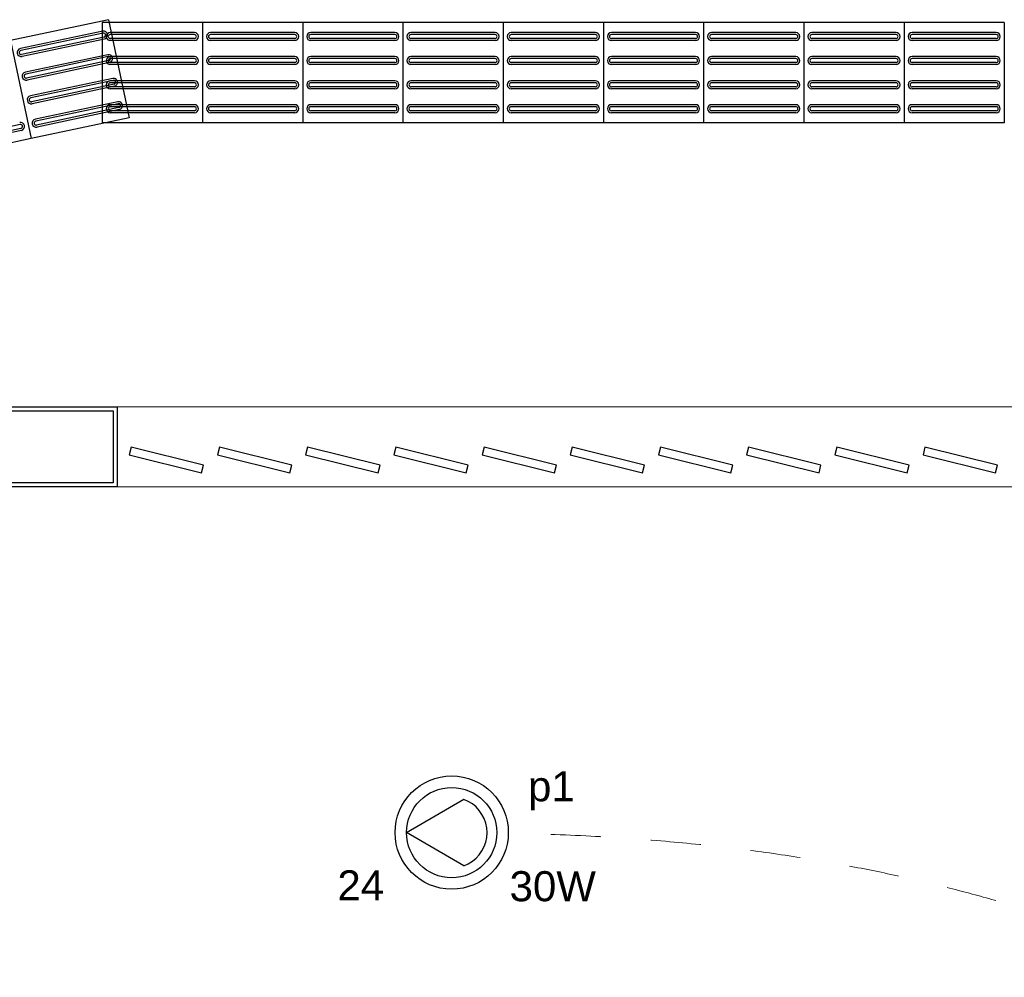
# Model space of a CAD drawing. Header units: feet. Extents: x -18 to 1038, y -110 to 48.
# Tile 27 of 199: x 2.72 to 5.18, y -15.75 to -13.36. Entities that reach past the tile are written whole.
import ezdxf

# ---------------------------------------------------------------- set-up
doc = ezdxf.new("R2010")
doc.units = ezdxf.units.FT
doc.header["$MEASUREMENT"] = 0
doc.linetypes.add('JIS_02_1.2', pattern=[0.25, 0.125, -0.125])
for name, color, linetype, lineweight in [('02', 2, 'Continuous', 20), ('EL-Condutos', 4, 'Continuous', 5), ('Textos', 7, 'Continuous', 5)]:
    doc.layers.add(name, color=color, linetype=linetype, lineweight=lineweight)
for name, color, linetype in [('Arq-parede-alta', 5, 'Continuous'), ('CIV-Piso Tátil', 32, 'Continuous'), ('ESQUADRIAS CORTE', 3, 'Continuous'), ('JANELA', 3, 'Continuous'), ('P-SIMBOL', 5, 'Continuous')]:
    doc.layers.add(name, color=color, linetype=linetype)
doc.styles.add('Arial', font='arial.ttf')

msp = doc.modelspace()

# ---------------------------------------------------------------- linework, layer by layer
at = {"layer": '02', "color": 251}
for p, q in [((2.9628, -14.3294), (8.7628, -14.3294)), ((2.9628, -14.5294), (8.7628, -14.5294))]:
    msp.add_line(p, q, dxfattribs=at)
at = {"layer": 'Arq-parede-alta', "color": 251, "ltscale": 0.03}
msp.add_lwpolyline([(2.6628, -14.3294), (2.9628, -14.3294), (2.9628, -14.5294), (2.6628, -14.5294)], close=True, dxfattribs=at)
at = {"layer": 'CIV-Piso Tátil', "color": 251}
for p, q in [((2.9411, -13.364), (2.6966, -13.4159)), ((3.1755, -13.371), (2.9255, -13.371)), ((2.9255, -13.371), (2.9255, -13.621)), ((2.9411, -13.364), (2.993, -13.6086)), ((3.4255, -13.371), (3.1755, -13.371)), ((3.1755, -13.371), (3.1755, -13.621)), ((3.1755, -13.371), (3.1755, -13.621)), ((3.6755, -13.371), (3.4255, -13.371)), ((3.4255, -13.371), (3.4255, -13.621)), ((3.4255, -13.371), (3.4255, -13.621)), ((3.9255, -13.371), (3.6755, -13.371)), ((3.6755, -13.371), (3.6755, -13.621)), ((3.6755, -13.371), (3.6755, -13.621)), ((3.9255, -13.371), (3.9255, -13.621)), ((4.1755, -13.371), (3.9255, -13.371)), ((3.9255, -13.371), (3.9255, -13.621)), ((4.1755, -13.371), (4.1755, -13.621)), ((4.4255, -13.371), (4.1755, -13.371)), ((4.1755, -13.371), (4.1755, -13.621)), ((4.4255, -13.371), (4.4255, -13.621)), ((4.6755, -13.371), (4.4255, -13.371)), ((4.4255, -13.371), (4.4255, -13.621)), ((4.6755, -13.371), (4.6755, -13.621)), ((4.9255, -13.371), (4.6755, -13.371)), ((4.6755, -13.371), (4.6755, -13.621)), ((4.9255, -13.371), (4.9255, -13.621)), ((5.1755, -13.371), (4.9255, -13.371)), ((4.9255, -13.371), (4.9255, -13.621)), ((5.1755, -13.371), (5.1755, -13.621)), ((2.9268, -13.3926), (2.7213, -13.4362)), ((2.9278, -13.3975), (2.7224, -13.4411)), ((2.9299, -13.4073), (2.7244, -13.4509)), ((3.1555, -13.396), (2.9455, -13.396)), ((3.1555, -13.401), (2.9455, -13.401)), ((3.4055, -13.396), (3.1955, -13.396)), ((3.4055, -13.401), (3.1955, -13.401)), ((3.6555, -13.396), (3.4455, -13.396)), ((3.6555, -13.401), (3.4455, -13.401)), ((3.9055, -13.396), (3.6955, -13.396)), ((3.9055, -13.401), (3.6955, -13.401)), ((4.1555, -13.396), (3.9455, -13.396)), ((4.1555, -13.401), (3.9455, -13.401)), ((4.4055, -13.396), (4.1955, -13.396)), ((4.4055, -13.401), (4.1955, -13.401)), ((4.6555, -13.396), (4.4455, -13.396)), ((4.6555, -13.401), (4.4455, -13.401)), ((4.9055, -13.396), (4.6955, -13.396)), ((4.9055, -13.401), (4.6955, -13.401)), ((5.1555, -13.396), (4.9455, -13.396)), ((5.1555, -13.401), (4.9455, -13.401)), ((2.6966, -13.4159), (2.7484, -13.6605)), ((2.6966, -13.4159), (2.7484, -13.6605)), ((2.9309, -13.4122), (2.7255, -13.4558)), ((3.1555, -13.411), (2.9455, -13.411)), ((3.1555, -13.416), (2.9455, -13.416)), ((3.4055, -13.411), (3.1955, -13.411)), ((3.4055, -13.416), (3.1955, -13.416)), ((3.6555, -13.411), (3.4455, -13.411)), ((3.6555, -13.416), (3.4455, -13.416)), ((3.9055, -13.411), (3.6955, -13.411)), ((3.9055, -13.416), (3.6955, -13.416)), ((4.1555, -13.411), (3.9455, -13.411)), ((4.1555, -13.416), (3.9455, -13.416)), ((4.4055, -13.411), (4.1955, -13.411)), ((4.4055, -13.416), (4.1955, -13.416)), ((4.6555, -13.411), (4.4455, -13.411)), ((4.6555, -13.416), (4.4455, -13.416)), ((4.9055, -13.411), (4.6955, -13.411)), ((4.9055, -13.416), (4.6955, -13.416)), ((5.1555, -13.411), (4.9455, -13.411)), ((5.1555, -13.416), (4.9455, -13.416)), ((2.9392, -13.4513), (2.7338, -13.4949)), ((2.9402, -13.4562), (2.7348, -13.4998)), ((3.1555, -13.456), (2.9455, -13.456)), ((3.4055, -13.456), (3.1955, -13.456)), ((3.6555, -13.456), (3.4455, -13.456)), ((3.9055, -13.456), (3.6955, -13.456)), ((4.1555, -13.456), (3.9455, -13.456)), ((4.4055, -13.456), (4.1955, -13.456)), ((4.6555, -13.456), (4.4455, -13.456)), ((4.9055, -13.456), (4.6955, -13.456)), ((5.1555, -13.456), (4.9455, -13.456)), ((2.9423, -13.466), (2.7369, -13.5096)), ((2.9433, -13.4709), (2.7379, -13.5145)), ((3.1555, -13.461), (2.9455, -13.461)), ((3.1555, -13.471), (2.9455, -13.471)), ((3.1555, -13.476), (2.9455, -13.476)), ((3.4055, -13.461), (3.1955, -13.461)), ((3.4055, -13.471), (3.1955, -13.471)), ((3.4055, -13.476), (3.1955, -13.476)), ((3.6555, -13.461), (3.4455, -13.461)), ((3.6555, -13.471), (3.4455, -13.471)), ((3.6555, -13.476), (3.4455, -13.476)), ((3.9055, -13.461), (3.6955, -13.461)), ((3.9055, -13.471), (3.6955, -13.471)), ((3.9055, -13.476), (3.6955, -13.476)), ((4.1555, -13.461), (3.9455, -13.461)), ((4.1555, -13.471), (3.9455, -13.471)), ((4.1555, -13.476), (3.9455, -13.476)), ((4.4055, -13.461), (4.1955, -13.461)), ((4.4055, -13.471), (4.1955, -13.471)), ((4.4055, -13.476), (4.1955, -13.476)), ((4.6555, -13.461), (4.4455, -13.461)), ((4.6555, -13.471), (4.4455, -13.471)), ((4.6555, -13.476), (4.4455, -13.476)), ((4.9055, -13.461), (4.6955, -13.461)), ((4.9055, -13.471), (4.6955, -13.471)), ((4.9055, -13.476), (4.6955, -13.476)), ((5.1555, -13.461), (4.9455, -13.461)), ((5.1555, -13.471), (4.9455, -13.471)), ((5.1555, -13.476), (4.9455, -13.476)), ((2.9517, -13.5105), (2.7463, -13.5541)), ((2.9528, -13.5154), (2.7474, -13.5589)), ((2.9549, -13.5252), (2.7494, -13.5687)), ((2.9559, -13.5301), (2.7505, -13.5736)), ((3.1555, -13.5165), (2.9455, -13.5165)), ((3.1555, -13.5215), (2.9455, -13.5215)), ((3.1555, -13.5315), (2.9455, -13.5315)), ((3.4055, -13.5165), (3.1955, -13.5165)), ((3.4055, -13.5215), (3.1955, -13.5215)), ((3.4055, -13.5315), (3.1955, -13.5315)), ((3.6555, -13.5165), (3.4455, -13.5165)), ((3.6555, -13.5215), (3.4455, -13.5215)), ((3.6555, -13.5315), (3.4455, -13.5315)), ((3.9055, -13.5165), (3.6955, -13.5165)), ((3.9055, -13.5215), (3.6955, -13.5215)), ((3.9055, -13.5315), (3.6955, -13.5315)), ((4.1555, -13.5165), (3.9455, -13.5165)), ((4.1555, -13.5215), (3.9455, -13.5215)), ((4.1555, -13.5315), (3.9455, -13.5315)), ((4.4055, -13.5165), (4.1955, -13.5165)), ((4.4055, -13.5215), (4.1955, -13.5215)), ((4.4055, -13.5315), (4.1955, -13.5315)), ((4.6555, -13.5165), (4.4455, -13.5165)), ((4.6555, -13.5215), (4.4455, -13.5215)), ((4.6555, -13.5315), (4.4455, -13.5315)), ((4.9055, -13.5165), (4.6955, -13.5165)), ((4.9055, -13.5215), (4.6955, -13.5215)), ((4.9055, -13.5315), (4.6955, -13.5315)), ((5.1555, -13.5165), (4.9455, -13.5165)), ((5.1555, -13.5215), (4.9455, -13.5215)), ((5.1555, -13.5315), (4.9455, -13.5315)), ((3.1555, -13.5365), (2.9455, -13.5365)), ((3.4055, -13.5365), (3.1955, -13.5365)), ((3.6555, -13.5365), (3.4455, -13.5365)), ((3.9055, -13.5365), (3.6955, -13.5365)), ((4.1555, -13.5365), (3.9455, -13.5365)), ((4.4055, -13.5365), (4.1955, -13.5365)), ((4.6555, -13.5365), (4.4455, -13.5365)), ((4.9055, -13.5365), (4.6955, -13.5365)), ((5.1555, -13.5365), (4.9455, -13.5365)), ((2.9641, -13.5687), (2.7587, -13.6123)), ((2.9651, -13.5736), (2.7597, -13.6172)), ((3.1555, -13.576), (2.9455, -13.576)), ((3.1555, -13.581), (2.9455, -13.581)), ((3.4055, -13.576), (3.1955, -13.576)), ((3.4055, -13.581), (3.1955, -13.581)), ((3.6555, -13.576), (3.4455, -13.576)), ((3.6555, -13.581), (3.4455, -13.581)), ((3.9055, -13.576), (3.6955, -13.576)), ((3.9055, -13.581), (3.6955, -13.581)), ((4.1555, -13.576), (3.9455, -13.576)), ((4.1555, -13.581), (3.9455, -13.581)), ((4.4055, -13.576), (4.1955, -13.576)), ((4.4055, -13.581), (4.1955, -13.581)), ((4.6555, -13.576), (4.4455, -13.576)), ((4.6555, -13.581), (4.4455, -13.581)), ((4.9055, -13.576), (4.6955, -13.576)), ((4.9055, -13.581), (4.6955, -13.581)), ((5.1555, -13.576), (4.9455, -13.576)), ((5.1555, -13.581), (4.9455, -13.581)), ((2.9672, -13.5834), (2.7618, -13.627)), ((2.9682, -13.5883), (2.7628, -13.6319)), ((3.1555, -13.591), (2.9455, -13.591)), ((3.1555, -13.596), (2.9455, -13.596)), ((3.4055, -13.591), (3.1955, -13.591)), ((3.4055, -13.596), (3.1955, -13.596)), ((3.6555, -13.591), (3.4455, -13.591)), ((3.6555, -13.596), (3.4455, -13.596)), ((3.9055, -13.591), (3.6955, -13.591)), ((3.9055, -13.596), (3.6955, -13.596)), ((4.1555, -13.591), (3.9455, -13.591)), ((4.1555, -13.596), (3.9455, -13.596)), ((4.4055, -13.591), (4.1955, -13.591)), ((4.4055, -13.596), (4.1955, -13.596)), ((4.6555, -13.591), (4.4455, -13.591)), ((4.6555, -13.596), (4.4455, -13.596)), ((4.9055, -13.591), (4.6955, -13.591)), ((4.9055, -13.596), (4.6955, -13.596)), ((5.1555, -13.591), (4.9455, -13.591)), ((5.1555, -13.596), (4.9455, -13.596)), ((2.7206, -13.6255), (2.5151, -13.669)), ((2.993, -13.6086), (2.7484, -13.6605)), ((3.1755, -13.621), (2.9255, -13.621)), ((3.4255, -13.621), (3.1755, -13.621)), ((3.6755, -13.621), (3.4255, -13.621)), ((3.9255, -13.621), (3.6755, -13.621)), ((4.1755, -13.621), (3.9255, -13.621)), ((4.4255, -13.621), (4.1755, -13.621)), ((4.6755, -13.621), (4.4255, -13.621)), ((4.9255, -13.621), (4.6755, -13.621)), ((5.1755, -13.621), (4.9255, -13.621)), ((2.7226, -13.6353), (2.5172, -13.6788)), ((2.7237, -13.6401), (2.5183, -13.6837)), ((2.7484, -13.6605), (2.5039, -13.7123))]:
    msp.add_line(p, q, dxfattribs=at)
for centre, radius, start, end in [((2.9288, -13.4024), 0.01, 281.9729, 101.9729), ((2.9288, -13.4024), 0.005, 281.9729, 101.9729), ((2.9455, -13.406), 0.01, 90, 270), ((2.9455, -13.406), 0.005, 90, 270), ((3.1555, -13.406), 0.01, 270, 90), ((3.1555, -13.406), 0.005, 270, 90), ((3.1955, -13.406), 0.01, 90, 270), ((3.1955, -13.406), 0.005, 90, 270), ((3.4055, -13.406), 0.01, 270, 90), ((3.4055, -13.406), 0.005, 270, 90), ((3.4455, -13.406), 0.01, 90, 270), ((3.4455, -13.406), 0.005, 90, 270), ((3.6555, -13.406), 0.01, 270, 90), ((3.6555, -13.406), 0.005, 270, 90), ((3.6955, -13.406), 0.01, 90, 270), ((3.6955, -13.406), 0.005, 90, 270), ((3.9055, -13.406), 0.01, 270, 90), ((3.9055, -13.406), 0.005, 270, 90), ((3.9455, -13.406), 0.01, 90, 270), ((3.9455, -13.406), 0.005, 90, 270), ((4.1555, -13.406), 0.01, 270, 90), ((4.1555, -13.406), 0.005, 270, 90), ((4.1955, -13.406), 0.01, 90, 270), ((4.1955, -13.406), 0.005, 90, 270), ((4.4055, -13.406), 0.01, 270, 90), ((4.4055, -13.406), 0.005, 270, 90), ((4.4455, -13.406), 0.01, 90, 270), ((4.4455, -13.406), 0.005, 90, 270), ((4.6555, -13.406), 0.01, 270, 90), ((4.6555, -13.406), 0.005, 270, 90), ((4.6955, -13.406), 0.01, 90, 270), ((4.6955, -13.406), 0.005, 90, 270), ((4.9055, -13.406), 0.01, 270, 90), ((4.9055, -13.406), 0.005, 270, 90), ((4.9455, -13.406), 0.01, 90, 270), ((4.9455, -13.406), 0.005, 90, 270), ((5.1555, -13.406), 0.01, 270, 90), ((5.1555, -13.406), 0.005, 270, 90), ((2.7234, -13.446), 0.01, 101.9729, 281.9729), ((2.7234, -13.446), 0.005, 101.9729, 281.9729), ((2.9455, -13.466), 0.01, 90, 270), ((2.9413, -13.4611), 0.01, 281.9729, 101.9729), ((2.9413, -13.4611), 0.005, 281.9729, 101.9729), ((3.1555, -13.466), 0.01, 270, 90), ((3.1955, -13.466), 0.01, 90, 270), ((3.4055, -13.466), 0.01, 270, 90), ((3.4455, -13.466), 0.01, 90, 270), ((3.6555, -13.466), 0.01, 270, 90), ((3.6955, -13.466), 0.01, 90, 270), ((3.9055, -13.466), 0.01, 270, 90), ((3.9455, -13.466), 0.01, 90, 270), ((4.1555, -13.466), 0.01, 270, 90), ((4.1955, -13.466), 0.01, 90, 270), ((4.4055, -13.466), 0.01, 270, 90), ((4.4455, -13.466), 0.01, 90, 270), ((4.6555, -13.466), 0.01, 270, 90), ((4.6955, -13.466), 0.01, 90, 270), ((4.9055, -13.466), 0.01, 270, 90), ((4.9455, -13.466), 0.01, 90, 270), ((5.1555, -13.466), 0.01, 270, 90), ((2.9455, -13.466), 0.005, 90, 270), ((3.1555, -13.466), 0.005, 270, 90), ((3.1955, -13.466), 0.005, 90, 270), ((3.4055, -13.466), 0.005, 270, 90), ((3.4455, -13.466), 0.005, 90, 270), ((3.6555, -13.466), 0.005, 270, 90), ((3.6955, -13.466), 0.005, 90, 270), ((3.9055, -13.466), 0.005, 270, 90), ((3.9455, -13.466), 0.005, 90, 270), ((4.1555, -13.466), 0.005, 270, 90), ((4.1955, -13.466), 0.005, 90, 270), ((4.4055, -13.466), 0.005, 270, 90), ((4.4455, -13.466), 0.005, 90, 270), ((4.6555, -13.466), 0.005, 270, 90), ((4.6955, -13.466), 0.005, 90, 270), ((4.9055, -13.466), 0.005, 270, 90), ((4.9455, -13.466), 0.005, 90, 270), ((5.1555, -13.466), 0.005, 270, 90), ((2.7358, -13.5047), 0.01, 101.9729, 281.9729), ((2.7358, -13.5047), 0.005, 101.9729, 281.9729), ((2.9455, -13.5265), 0.01, 90, 270), ((2.9455, -13.5265), 0.005, 90, 270), ((2.9538, -13.5203), 0.01, 281.9729, 101.9729), ((2.9538, -13.5203), 0.005, 281.9729, 101.9729), ((3.1555, -13.5265), 0.01, 270, 90), ((3.1555, -13.5265), 0.005, 270, 90), ((3.1955, -13.5265), 0.01, 90, 270), ((3.1955, -13.5265), 0.005, 90, 270), ((3.4055, -13.5265), 0.01, 270, 90), ((3.4055, -13.5265), 0.005, 270, 90), ((3.4455, -13.5265), 0.01, 90, 270), ((3.4455, -13.5265), 0.005, 90, 270), ((3.6555, -13.5265), 0.01, 270, 90), ((3.6555, -13.5265), 0.005, 270, 90), ((3.6955, -13.5265), 0.01, 90, 270), ((3.6955, -13.5265), 0.005, 90, 270), ((3.9055, -13.5265), 0.01, 270, 90), ((3.9055, -13.5265), 0.005, 270, 90), ((3.9455, -13.5265), 0.01, 90, 270), ((3.9455, -13.5265), 0.005, 90, 270), ((4.1555, -13.5265), 0.01, 270, 90), ((4.1555, -13.5265), 0.005, 270, 90), ((4.1955, -13.5265), 0.01, 90, 270), ((4.1955, -13.5265), 0.005, 90, 270), ((4.4055, -13.5265), 0.01, 270, 90), ((4.4055, -13.5265), 0.005, 270, 90), ((4.4455, -13.5265), 0.01, 90, 270), ((4.4455, -13.5265), 0.005, 90, 270), ((4.6555, -13.5265), 0.01, 270, 90), ((4.6555, -13.5265), 0.005, 270, 90), ((4.6955, -13.5265), 0.01, 90, 270), ((4.6955, -13.5265), 0.005, 90, 270), ((4.9055, -13.5265), 0.01, 270, 90), ((4.9055, -13.5265), 0.005, 270, 90), ((4.9455, -13.5265), 0.01, 90, 270), ((4.9455, -13.5265), 0.005, 90, 270), ((5.1555, -13.5265), 0.01, 270, 90), ((5.1555, -13.5265), 0.005, 270, 90), ((2.7484, -13.5638), 0.01, 101.9729, 281.9729), ((2.7484, -13.5638), 0.005, 101.9729, 281.9729), ((2.9455, -13.586), 0.01, 90, 270), ((2.9455, -13.586), 0.005, 90, 270), ((2.9662, -13.5785), 0.01, 281.9729, 101.9729), ((2.9662, -13.5785), 0.005, 281.9729, 101.9729), ((3.1555, -13.586), 0.01, 270, 90), ((3.1555, -13.586), 0.005, 270, 90), ((3.1955, -13.586), 0.01, 90, 270), ((3.1955, -13.586), 0.005, 90, 270), ((3.4055, -13.586), 0.01, 270, 90), ((3.4055, -13.586), 0.005, 270, 90), ((3.4455, -13.586), 0.01, 90, 270), ((3.4455, -13.586), 0.005, 90, 270), ((3.6555, -13.586), 0.01, 270, 90), ((3.6555, -13.586), 0.005, 270, 90), ((3.6955, -13.586), 0.01, 90, 270), ((3.6955, -13.586), 0.005, 90, 270), ((3.9055, -13.586), 0.01, 270, 90), ((3.9055, -13.586), 0.005, 270, 90), ((3.9455, -13.586), 0.01, 90, 270), ((3.9455, -13.586), 0.005, 90, 270), ((4.1555, -13.586), 0.01, 270, 90), ((4.1555, -13.586), 0.005, 270, 90), ((4.1955, -13.586), 0.01, 90, 270), ((4.1955, -13.586), 0.005, 90, 270), ((4.4055, -13.586), 0.01, 270, 90), ((4.4055, -13.586), 0.005, 270, 90), ((4.4455, -13.586), 0.01, 90, 270), ((4.4455, -13.586), 0.005, 90, 270), ((4.6555, -13.586), 0.01, 270, 90), ((4.6555, -13.586), 0.005, 270, 90), ((4.6955, -13.586), 0.01, 90, 270), ((4.6955, -13.586), 0.005, 90, 270), ((4.9055, -13.586), 0.01, 270, 90), ((4.9055, -13.586), 0.005, 270, 90), ((4.9455, -13.586), 0.01, 90, 270), ((4.9455, -13.586), 0.005, 90, 270), ((5.1555, -13.586), 0.01, 270, 90), ((5.1555, -13.586), 0.005, 270, 90), ((2.7216, -13.6304), 0.01, 281.9729, 101.9729), ((2.7216, -13.6304), 0.005, 281.9729, 101.9729), ((2.7607, -13.6221), 0.01, 101.9729, 281.9729), ((2.7607, -13.6221), 0.005, 101.9729, 281.9729)]:
    msp.add_arc(centre, radius, start, end, dxfattribs=at)
at = {"layer": 'EL-Condutos', "linetype": 'JIS_02_1.2'}
msp.add_spline([(7.0927, -14.9292), (6.9472, -15.0704), (6.8141, -15.1958), (6.6922, -15.3062), (6.5806, -15.4024), (6.4783, -15.4851), (6.3841, -15.555), (6.2972, -15.613), (6.2164, -15.6598), (6.1409, -15.6962), (6.0694, -15.7228), (6.0011, -15.7406), (5.9349, -15.7502), (5.8698, -15.7523), (5.8047, -15.7479), (5.7387, -15.7375), (5.6708, -15.722), (5.5998, -15.7022), (5.5248, -15.6787), (5.4448, -15.6525), (5.3588, -15.6241), (5.2657, -15.5944), (5.1645, -15.5642), (5.0541, -15.5341), (4.9337, -15.505), (4.8021, -15.4777), (4.6584, -15.4528), (4.5015, -15.4311), (4.3303, -15.4135), (4.144, -15.4006), (3.9414, -15.3932)], degree=3, dxfattribs=at)
at = {"layer": 'ESQUADRIAS CORTE', "color": 251}
for points in [[(2.9928, -14.4494), (3.1734, -14.4946), (3.1783, -14.4752), (2.9977, -14.43)], [(3.2128, -14.4494), (3.3934, -14.4946), (3.3983, -14.4752), (3.2177, -14.43)], [(3.4328, -14.4494), (3.6134, -14.4946), (3.6183, -14.4752), (3.4377, -14.43)], [(3.6528, -14.4494), (3.8334, -14.4946), (3.8383, -14.4752), (3.6577, -14.43)], [(3.8728, -14.4494), (4.0534, -14.4946), (4.0583, -14.4752), (3.8777, -14.43)], [(4.0928, -14.4494), (4.2734, -14.4946), (4.2783, -14.4752), (4.0977, -14.43)], [(4.3128, -14.4494), (4.4934, -14.4946), (4.4983, -14.4752), (4.3177, -14.43)], [(4.5328, -14.4494), (4.7134, -14.4946), (4.7183, -14.4752), (4.5377, -14.43)], [(4.7528, -14.4494), (4.9334, -14.4946), (4.9383, -14.4752), (4.7577, -14.43)], [(4.9728, -14.4494), (5.1534, -14.4946), (5.1583, -14.4752), (4.9777, -14.43)]]:
    msp.add_lwpolyline(points, close=True, dxfattribs=at)
at = {"layer": 'JANELA', "color": 251}
msp.add_lwpolyline([(2.6728, -14.3394), (2.9528, -14.3394), (2.9528, -14.5194), (2.6728, -14.5194)], close=True, dxfattribs=at)
at = {"layer": 'P-SIMBOL'}
for p, q in [((3.6846, -15.3918), (3.8276, -15.3088)), ((3.8276, -15.4743), (3.6846, -15.3918))]:
    msp.add_line(p, q, dxfattribs=at)
msp.add_lwpolyline([(3.8277, -15.4744), (3.8386, -15.4695), (3.8487, -15.4632), (3.8578, -15.4556), (3.8659, -15.4469), (3.8727, -15.4371), (3.8781, -15.4265), (3.882, -15.4153), (3.8844, -15.4037), (3.8852, -15.3918), (3.8844, -15.3799), (3.882, -15.3683), (3.8781, -15.357), (3.8727, -15.3465), (3.8659, -15.3367), (3.8578, -15.3279), (3.8487, -15.3203), (3.8386, -15.3141), (3.8277, -15.3092)], dxfattribs=at)
for radius in [0.1412, 0.1125]:
    msp.add_circle((3.7971, -15.3918), radius, dxfattribs=at)

# ---------------------------------------------------------------- texts
at = {"layer": 'Textos', "char_height": 0.075, "attachment_point": 8, "line_spacing_factor": 0.6, "style": 'Arial'}
for s, insert, width in [('p1', (4.0458, -15.3363), 0.233003), ('24', (3.5703, -15.5609), 0.233003), ('30W', (4.0492, -15.5641), 0.430793)]:
    msp.add_mtext(s, dxfattribs=dict(at, insert=insert, width=width))

doc.saveas('drawing.dxf')
